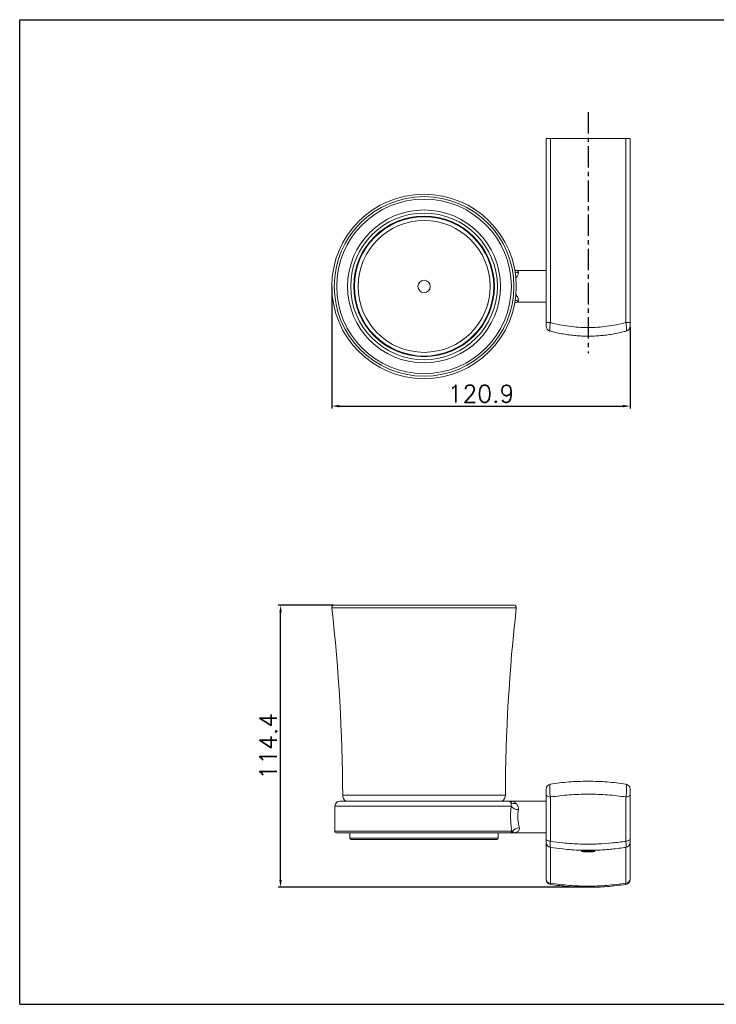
# Model space of a CAD drawing. Extents: x 578 to 1143, y 461 to 861.
# Tile 1 of 2: x 578 to 861, y 461 to 861. Entities that reach past the tile are written whole.
import ezdxf

# ---------------------------------------------------------------- set-up
doc = ezdxf.new("R2010")
doc.units = 0
doc.header["$LTSCALE"] = 23.1
doc.linetypes.add('CENTER', pattern=[0.6, 0.375, -0.075, 0.075, -0.075])
doc.layers.get('0').update_dxf_attribs({"linetype": 'CONTINUOUS'})
doc.layers.get('Defpoints').update_dxf_attribs({"linetype": 'CONTINUOUS'})
doc.styles.get("Standard").update_dxf_attribs({"font": 'txt.shx', "bigfont": 'whgtxt.shx'})
doc.dimstyles.get("Standard").update_dxf_attribs({"dimtxt": 2.5, "dimasz": 0.18, "dimexe": 0.18, "dimexo": 0.0625, "dimgap": 0.09, "dimtad": 0, "dimtih": 1, "dimtoh": 1, "dimdec": 4, "dimzin": 0, "dimdsep": 46, "dimtxsty": 'Standard', "dimcen": 0.09, "dimadec": 0, "dimazin": 0, "dimtp": 0.001, "dimtm": 0.001, "dimtfac": 1, "dimtdec": 4, "dimtofl": 0, "dimtmove": 0, "dimatfit": 0, "dimfxl": 0, "dimtolj": 1, "dimtzin": 0, "dimarcsym": 0})

# ---------------------------------------------------------------- blocks, each defined once
blk = doc.blocks.new('A$C32A71373')
at = {"color": 2, "linetype": 'Continuous'}
for p, q in [((0, 0), (0, 420)), ((0, 420), (594, 420)), ((0, 0), (594, 0))]:
    blk.add_line(p, q, dxfattribs=at)
blk = doc.blocks.new('A$C071B7795')
at = {"color": 8, "linetype": 'Continuous', "lineweight": 15}
for p, q in [((74.75, 113.32), (0, 113.32)), ((4.41, 37.37), (70.34, 37.37)), ((72.66, 32.92), (1.27, 32.92)), ((1.18, 22.81), (72.9, 22.81)), ((7.36, 19.92), (67.39, 19.92))]:
    blk.add_line(p, q, dxfattribs=at)
at = {"color": 7, "linetype": 'Continuous', "lineweight": 15}
for p, q in [((38.12, 114.43), (0.99, 114.43)), ((73.75, 114.43), (38.12, 114.43)), ((86.87, 19.66), (86.87, 37.61)), ((88.56, 36.62), (88.56, 18.67)), ((119.19, 18.67), (119.19, 36.62)), ((120.87, 37.61), (120.87, 19.66)), ((1.27, 32.92), (1.18, 22.81)), ((3.27, 34.9), (71.2, 34.9)), ((86.87, 34.9), (73.46, 34.9)), ((72.21, 22.1), (1.88, 22.1)), ((7.28, 22.1), (7.36, 19.92)), ((67.39, 19.92), (67.46, 22.1)), ((72.59, 22.1), (72.21, 22.1)), ((72.9, 22.81), (73.23, 22.67)), ((73.57, 22.1), (86.87, 22.1)), ((66.89, 19.43), (7.86, 19.43))]:
    blk.add_line(p, q, dxfattribs=at)
at = {"color": 7, "linetype": 'Continuous', "lineweight": 15, "flags": 128}
for points in [[(88.56, 36.62), (88.22, 36.67), (87.9, 36.74), (87.61, 36.84), (87.35, 36.96), (87.15, 37.11), (87, 37.27), (86.9, 37.44), (86.87, 37.61)], [(120.87, 37.61), (120.84, 37.44), (120.75, 37.27), (120.6, 37.11), (120.39, 36.96), (120.14, 36.84), (119.85, 36.74), (119.53, 36.67), (119.19, 36.62)], [(88.56, 18.67), (88.22, 18.72), (87.9, 18.79), (87.61, 18.89), (87.35, 19.01), (87.15, 19.15), (87, 19.31), (86.9, 19.48), (86.87, 19.66)], [(120.87, 19.66), (120.84, 19.48), (120.75, 19.31), (120.6, 19.15), (120.39, 19.01), (120.14, 18.89), (119.85, 18.79), (119.53, 18.72), (119.19, 18.67)]]:
    blk.add_lwpolyline(points, dxfattribs=at)
at = {"color": 7, "linetype": 'Continuous', "lineweight": 15}
for centre, radius, start, end in [((0.99, 113.43), 1, 90, 186.435), ((-695.59, 34.87), 700, 0.20523, 6.43503), ((770.34, 34.87), 700, 173.56497, 179.79477), ((73.75, 113.43), 1, 353.565, 90), ((88.87, 39.83), 2, 98.8882, 180), ((118.87, 39.83), 2, 0, 81.1118), ((7.41, 37.38), 3, 180.2052, 235.9274), ((67.34, 37.38), 3, 304.0726, 359.7948), ((3.27, 32.9), 2, 90, 179.5), ((71.2, 32.93), 1.97, 47.0481, 89.9642), ((73.94, 36.28), 2.36, 233.8252, 285.2871), ((75.47, 35.06), 3.53, 217.2714, 271.9327), ((76.13, 20.59), 3.58, 92.7552, 144.3582), ((1.88, 22.8), 0.7, 179.5, 270), ((72.21, 22.79), 0.694, 270.5454, 1.0228), ((72.57, 22.76), 0.664, 271.7452, 352.0716), ((7.86, 19.93), 0.5, 181.9092, 270), ((66.89, 19.93), 0.5, 270, 358.0908), ((88.87, 18.18), 2, 180, 261.0188), ((118.87, 18.18), 2, 278.9803, 0), ((88.6, 3.41), 1.74, 187.6353, 271.058), ((88.87, 3.18), 2, 180, 261.0186), ((-43.62, 22.5), 133.89, 350.8455, 351.046), ((119.14, 3.41), 1.74, 268.9413, 352.3646), ((246.7, 21.77), 129.16, 188.9531, 189.161), ((118.87, 3.18), 2, 278.9814, 0)]:
    blk.add_arc(centre, radius, start, end, dxfattribs=at)
for points, knots in [([(88.56, 41.81), (88.55, 41.81), (88.49, 41.78), (88.39, 41.56), (88.3, 40.94), (88.27, 40.03), (88.31, 38.92), (88.4, 37.71), (88.51, 36.98), (88.56, 36.62)], [0, 0, 0, 0, 0.037076, 0.194953, 0.350771, 0.508047, 0.670046, 0.836164, 1, 1, 1, 1]), ([(88.56, 41.81), (89.8, 41.99), (92.26, 42.35), (96.07, 42.72), (99.95, 42.95), (103.85, 43.03), (107.72, 42.95), (111.57, 42.72), (115.4, 42.36), (117.92, 41.99), (119.18, 41.81)], [0, 0, 0, 0, 0.12368, 0.247352, 0.373777, 0.500199, 0.623739, 0.747282, 0.873637, 1, 1, 1, 1]), ([(119.19, 36.62), (119.2, 36.7), (119.26, 37.11), (119.36, 37.93), (119.45, 39.07), (119.48, 40.15), (119.44, 41.04), (119.34, 41.67), (119.24, 41.76), (119.18, 41.81)], [0, 0, 0, 0, 0.036764, 0.19458, 0.350392, 0.507726, 0.669831, 0.83606, 1, 1, 1, 1]), ([(86.87, 37.61), (86.87, 37.77), (86.87, 38.08), (86.87, 38.61), (86.87, 39.09), (86.87, 39.48), (86.87, 39.74), (86.87, 39.83), (86.87, 39.83), (86.87, 39.83)], [0, 0, 0, 0, 0.165655, 0.331538, 0.491994, 0.647711, 0.803078, 0.962324, 1, 1, 1, 1]), ([(119.19, 36.62), (117.95, 36.79), (115.49, 37.13), (111.68, 37.48), (107.81, 37.7), (103.91, 37.77), (100.04, 37.7), (96.19, 37.49), (92.34, 37.14), (89.82, 36.8), (88.56, 36.62)], [0, 0, 0, 0, 0.123585, 0.247162, 0.373483, 0.499801, 0.623438, 0.747078, 0.873535, 1, 1, 1, 1]), ([(120.87, 39.83), (120.87, 39.82), (120.87, 39.79), (120.87, 39.52), (120.87, 39.14), (120.87, 38.68), (120.87, 38.18), (120.87, 37.82), (120.87, 37.65), (120.87, 37.61)], [0, 0, 0, 0, 0.1657998, 0.3318271, 0.4923996, 0.6481652, 0.8034992, 0.9626484, 1, 1, 1, 1]), ([(71.2, 34.9), (71.2, 34.9), (71.23, 34.9), (71.36, 34.9), (71.78, 34.9), (72.5, 34.9), (73.15, 34.9), (73.46, 34.9), (73.46, 34.9)], [0, 0, 0, 0, 0.004426, 0.166805, 0.329573, 0.662873, 0.997331, 1, 1, 1, 1]), ([(72.9, 22.81), (72.82, 23.43), (72.67, 24.51), (72.53, 26.23), (72.46, 27.79), (72.45, 29.36), (72.5, 31.11), (72.6, 32.25), (72.66, 32.92)], [0, 0, 0, 0, 0.20697, 0.355615, 0.504266, 0.6505, 0.79673, 1, 1, 1, 1]), ([(72.54, 34.37), (72.58, 34.4), (72.64, 34.46), (72.87, 34.66), (73.15, 34.85), (73.36, 34.9), (73.46, 34.9), (73.46, 34.9)], [0, 0, 0, 0, 0.189434, 0.381, 0.687298, 0.995523, 1, 1, 1, 1]), ([(72.66, 32.92), (72.68, 32.99), (72.75, 33.32), (72.76, 33.89), (72.62, 34.2), (72.54, 34.37)], [0, 0, 0, 0, 0.0970276, 0.4835343, 1, 1, 1, 1]), ([(73.46, 34.9), (73.46, 34.9), (73.47, 34.9), (73.49, 34.9), (73.56, 34.9), (73.71, 34.86), (73.95, 34.69), (74.18, 34.4), (74.42, 34.12), (74.51, 34.04), (74.56, 34)], [0, 0, 0, 0, 0.0056839, 0.0142328, 0.0541941, 0.2139267, 0.4590537, 0.8455311, 0.9217209, 1, 1, 1, 1]), ([(74.56, 34), (74.72, 33.86), (75.04, 33.58), (75.44, 32.97), (75.61, 32.36), (75.63, 31.85), (75.61, 31.64), (75.59, 31.53)], [0, 0, 0, 0, 0.248479, 0.496402, 0.808266, 0.892451, 1, 1, 1, 1]), ([(75.59, 31.53), (75.53, 31.07), (75.42, 30.3), (75.37, 29.1), (75.37, 28.03), (75.45, 26.97), (75.58, 25.94), (75.76, 24.98), (75.89, 24.43), (75.96, 24.16)], [0, 0, 0, 0, 0.187446, 0.320669, 0.45388, 0.590098, 0.726354, 0.863164, 1, 1, 1, 1]), ([(75.96, 24.16), (75.98, 24.05), (76.03, 23.81), (75.98, 23.44), (75.88, 23.18), (75.69, 22.88), (75.39, 22.58), (74.87, 22.3), (74.25, 22.14), (73.81, 22.1), (73.58, 22.1), (73.57, 22.1)], [0, 0, 0, 0, 0.074622, 0.1743124, 0.277787, 0.3082643, 0.4724541, 0.6423199, 0.8184953, 0.9973076, 1, 1, 1, 1]), ([(73.57, 22.1), (73.57, 22.1), (73.57, 22.1), (73.55, 22.1), (73.48, 22.1), (73.34, 22.1), (73.1, 22.1), (72.76, 22.1), (72.59, 22.1)], [0, 0, 0, 0, 0.003301, 0.021034, 0.171573, 0.448321, 0.725038, 1, 1, 1, 1]), ([(73.23, 22.67), (73.29, 22.61), (73.41, 22.48), (73.58, 22.29), (73.65, 22.15), (73.63, 22.11), (73.59, 22.1), (73.58, 22.1), (73.57, 22.1), (73.57, 22.1)], [0, 0, 0, 0, 0.118807, 0.238036, 0.614368, 0.88156, 0.978431, 0.996697, 1, 1, 1, 1]), ([(86.87, 18.18), (86.87, 18.21), (86.87, 18.28), (86.87, 18.8), (86.87, 19.36), (86.87, 19.66)], [0, 0, 0, 0, 0.322324, 0.644717, 1, 1, 1, 1]), ([(86.87, 3.18), (86.87, 3.98), (86.87, 5.58), (86.87, 7.95), (86.87, 10.3), (86.87, 12.52), (86.87, 14.37), (86.87, 15.79), (86.87, 16.79), (86.87, 17.44), (86.87, 17.86), (86.87, 17.99), (86.87, 18.05)], [0, 0, 0, 0, 0.081046, 0.162507, 0.272352, 0.382207, 0.49494, 0.607674, 0.706289, 0.805071, 0.903956, 1, 1, 1, 1]), ([(88.56, 18.67), (88.55, 18.42), (88.53, 17.91), (88.52, 17.3), (88.51, 16.81), (88.52, 16.47), (88.54, 16.25), (88.55, 16.22), (88.56, 16.2)], [0, 0, 0, 0, 0.174635, 0.355342, 0.514345, 0.677904, 0.836693, 1, 1, 1, 1]), ([(88.56, 18.67), (90.23, 18.44), (93.09, 18.04), (97.16, 17.71), (100.75, 17.53), (104.37, 17.48), (108.65, 17.58), (113.61, 17.91), (117.33, 18.42), (119.19, 18.67)], [0, 0, 0, 0, 0.1649223, 0.2816801, 0.3984377, 0.5160186, 0.6335994, 0.8164087, 1, 1, 1, 1]), ([(88.56, 16.2), (88.56, 16.21), (88.56, 16.23), (88.56, 16.18), (88.56, 15.91), (88.56, 15.51), (88.57, 14.87), (88.57, 13.89), (88.58, 12.52), (88.59, 10.73), (88.6, 8.57), (88.61, 6.42), (88.62, 4.41), (88.63, 2.95), (88.63, 2), (88.64, 1.67)], [0, 0, 0, 0, 0.14247, 0.284923, 0.356804, 0.428781, 0.500675, 0.572443, 0.650768, 0.729342, 0.807896, 0.886193, 0.930986, 0.975776, 1, 1, 1, 1]), ([(119.19, 16.2), (117.33, 15.94), (113.62, 15.42), (108.67, 15.08), (104.39, 14.98), (100.79, 15.03), (97.18, 15.21), (93.09, 15.55), (90.23, 15.96), (88.56, 16.2)], [0, 0, 0, 0, 0.18281, 0.3664, 0.483158, 0.599915, 0.717497, 0.835078, 1, 1, 1, 1]), ([(119.11, 1.67), (119.12, 2.44), (119.13, 3.98), (119.14, 6.28), (119.15, 8.58), (119.16, 10.73), (119.17, 12.52), (119.18, 13.92), (119.18, 14.95), (119.18, 15.69), (119.19, 16.11), (119.19, 16.26), (119.19, 16.23), (119.19, 16.21), (119.19, 16.2)], [0, 0, 0, 0, 0.056891, 0.113791, 0.192085, 0.270635, 0.349205, 0.427527, 0.504821, 0.582127, 0.686491, 0.790939, 0.895493, 1, 1, 1, 1]), ([(119.19, 16.2), (119.2, 16.22), (119.21, 16.26), (119.23, 16.51), (119.23, 16.89), (119.23, 17.38), (119.21, 17.97), (119.19, 18.44), (119.19, 18.67)], [0, 0, 0, 0, 0.174636, 0.355343, 0.514346, 0.677905, 0.836693, 1, 1, 1, 1]), ([(120.87, 19.66), (120.87, 19.39), (120.87, 18.85), (120.87, 18.3), (120.87, 18.22), (120.87, 18.18)], [0, 0, 0, 0, 0.322323, 0.644715, 1, 1, 1, 1]), ([(120.87, 18.05), (120.87, 17.99), (120.87, 17.87), (120.87, 17.46), (120.87, 16.8), (120.87, 15.81), (120.87, 14.41), (120.87, 12.59), (120.87, 10.36), (120.87, 7.98), (120.87, 5.58), (120.87, 3.98), (120.87, 3.18)], [0, 0, 0, 0, 0.095175, 0.195116, 0.294947, 0.394606, 0.504078, 0.61355, 0.725832, 0.838102, 0.918857, 1, 1, 1, 1]), ([(101.12, 14.62), (101.15, 14.59), (101.22, 14.54), (101.69, 14.45), (102.39, 14.37), (103.27, 14.32), (104.21, 14.32), (105.1, 14.35), (105.86, 14.42), (106.4, 14.51), (106.66, 14.59), (106.6, 14.66), (106.23, 14.71), (105.6, 14.74), (104.77, 14.75), (103.84, 14.76), (102.92, 14.75), (102.1, 14.74), (101.49, 14.71), (101.17, 14.67), (101.14, 14.63), (101.12, 14.62)], [0, 0, 0, 0, 0.053979, 0.107954, 0.161998, 0.215835, 0.269237, 0.32236, 0.375626, 0.429317, 0.483324, 0.537327, 0.591127, 0.644752, 0.698316, 0.751885, 0.805464, 0.859043, 0.912611, 0.966175, 1, 1, 1, 1]), ([(119.19, 1.2), (117.92, 1.02), (115.39, 0.65), (111.56, 0.28), (107.72, 0.05), (103.87, -0.02), (100.03, 0.05), (96.2, 0.28), (92.37, 0.64), (89.83, 1.02), (88.56, 1.2)], [0, 0, 0, 0, 0.124731, 0.249461, 0.374963, 0.500465, 0.624965, 0.749466, 0.874733, 1, 1, 1, 1]), ([(88.64, 1.67), (89.89, 1.48), (92.41, 1.12), (96.21, 0.75), (100.03, 0.53), (103.85, 0.45), (107.68, 0.52), (111.5, 0.75), (115.31, 1.11), (117.85, 1.48), (119.11, 1.67)], [0, 0, 0, 0, 0.124505, 0.249011, 0.374273, 0.499535, 0.624271, 0.749006, 0.874503, 1, 1, 1, 1])]:
    blk.add_open_spline(points, degree=3, knots=knots, dxfattribs=at)
blk = doc.blocks.new('A$C54C22CD3')
at = {"color": 7, "linetype": 'Continuous', "lineweight": 15}
for p, q in [((86.88, 22.7), (86.88, 97.38)), ((86.88, 97.38), (88.57, 97.38)), ((88.57, 97.38), (88.57, 22.7)), ((119.19, 97.38), (88.57, 97.38)), ((119.19, 22.7), (119.19, 97.38)), ((119.19, 97.38), (120.88, 97.38)), ((120.88, 97.38), (120.88, 22.7)), ((86.88, 43.78), (75.38, 43.78)), ((75.39, 30.98), (86.88, 30.98)), ((88.57, 22.7), (86.88, 22.7)), ((120.88, 22.7), (119.19, 22.7))]:
    blk.add_line(p, q, dxfattribs=at)
for radius in [37.38, 36.38, 35.39, 30.98, 29.73, 28.49, 28.23, 26.73, 2.5]:
    blk.add_circle((37.38, 37.38), radius, dxfattribs=at)
at = {"color": 8, "linetype": 'Continuous', "lineweight": 15}
for centre, start, end in [((75.44, 46.24), 249.2892, 272.7921), ((75.44, 28.52), 87.2079, 110.7108)]:
    blk.add_arc(centre, 3.23, start, end, dxfattribs=at)
at = {"color": 7, "linetype": 'Continuous', "lineweight": 15}
for centre, start, end in [((88.88, 21.21), 180, 254.7596), ((118.88, 21.21), 285.1516, 0.0036)]:
    blk.add_arc(centre, 2, start, end, dxfattribs=at)
for points, knots in [([(75.38, 43.79), (75.29, 43.79), (75.03, 43.78), (74.61, 43.87), (74.26, 43.98), (74.11, 44.06), (74.1, 44.07)], [0, 0, 0, 0, 0.191555, 0.595546, 0.973443, 1, 1, 1, 1]), ([(75.6, 43.02), (75.62, 42.83), (75.64, 42.58), (75.48, 42.13), (75.29, 41.72), (74.97, 41.2), (74.7, 40.83), (74.56, 40.65)], [0, 0, 0, 0, 0.295465, 0.3911942, 0.5901568, 0.7947188, 1, 1, 1, 1]), ([(74.56, 34.11), (74.72, 33.89), (75.05, 33.45), (75.44, 32.77), (75.62, 32.26), (75.64, 31.92), (75.61, 31.8), (75.6, 31.74)], [0, 0, 0, 0, 0.244863, 0.496403, 0.808266, 0.892451, 1, 1, 1, 1]), ([(74.09, 30.68), (74.12, 30.7), (74.32, 30.81), (74.71, 30.91), (75.12, 30.99), (75.35, 30.97), (75.39, 30.97)], [0, 0, 0, 0, 0.08275, 0.492173, 0.914009, 1, 1, 1, 1]), ([(86.88, 21.23), (86.88, 21.23), (86.88, 21.21), (86.88, 21.37), (86.88, 21.67), (86.88, 22.1), (86.88, 22.46), (86.88, 22.66), (86.88, 22.7)], [0, 0, 0, 0, 0.100053, 0.316073, 0.525716, 0.734884, 0.949277, 1, 1, 1, 1]), ([(88.57, 22.7), (89.8, 22.4), (92.27, 21.8), (96.08, 21.18), (99.96, 20.79), (103.86, 20.66), (107.73, 20.78), (111.57, 21.16), (115.41, 21.78), (117.93, 22.39), (119.19, 22.7)], [0, 0, 0, 0, 0.12368, 0.247352, 0.373777, 0.500199, 0.623739, 0.747282, 0.873637, 1, 1, 1, 1]), ([(120.88, 22.7), (120.88, 22.53), (120.88, 22.18), (120.88, 21.73), (120.88, 21.4), (120.88, 21.22), (120.88, 21.23), (120.88, 21.23)], [0, 0, 0, 0, 0.222922, 0.446151, 0.662045, 0.871477, 1, 1, 1, 1]), ([(88.36, 19.32), (88.87, 19.18), (90.22, 18.81), (92.43, 18.33), (94.99, 17.87), (97.53, 17.53), (100.07, 17.31), (102.59, 17.2), (105.09, 17.19), (107.58, 17.3), (110.06, 17.51), (112.55, 17.83), (115.04, 18.26), (117.33, 18.74), (118.77, 19.12), (119.4, 19.29)], [0, 0, 0, 0, 0.0505, 0.134345, 0.21696, 0.298518, 0.379202, 0.459201, 0.538521, 0.617001, 0.696251, 0.775991, 0.856372, 0.937533, 1, 1, 1, 1])]:
    blk.add_open_spline(points, degree=3, knots=knots, dxfattribs=at)
at = {"color": 8, "linetype": 'Continuous', "lineweight": 15}
for points, knots in [([(75.38, 43.78), (75.38, 43.76), (75.38, 43.73), (75.46, 43.47), (75.55, 43.17), (75.6, 43.02)], [0, 0, 0, 0, 0.328437, 0.659247, 1, 1, 1, 1]), ([(75.6, 31.74), (75.54, 31.54), (75.43, 31.19), (75.37, 30.99), (75.38, 31), (75.39, 31)], [0, 0, 0, 0, 0.472788, 0.80362, 1, 1, 1, 1]), ([(88.57, 22.7), (88.56, 22.61), (88.49, 22.15), (88.39, 21.33), (88.31, 20.37), (88.28, 19.67), (88.3, 19.3), (88.35, 19.32), (88.37, 19.33)], [0, 0, 0, 0, 0.049564, 0.260621, 0.468923, 0.679175, 0.895741, 1, 1, 1, 1]), ([(119.39, 19.32), (119.41, 19.32), (119.46, 19.33), (119.48, 19.74), (119.45, 20.49), (119.35, 21.53), (119.24, 22.31), (119.19, 22.7)], [0, 0, 0, 0, 0.128837, 0.339832, 0.557223, 0.780147, 1, 1, 1, 1])]:
    blk.add_open_spline(points, degree=3, knots=knots, dxfattribs=at)
blk = doc.blocks.new('*D111')
at = {"color": 2, "lineweight": -2, "transparency": 16777216}
for p, q in [((704.91, 752.24), (704.91, 703.02)), ((825.79, 736.07), (825.79, 703.02)), ((707.91, 704.02), (822.79, 704.02))]:
    blk.add_line(p, q, dxfattribs=at)
at = {"color": 2, "transparency": 16777216}
for points in [[(707.91, 704.52), (707.91, 703.52), (704.91, 704.02)], [(822.79, 704.52), (822.79, 703.52), (825.79, 704.02)]]:
    blk.add_solid(points, dxfattribs=at)
at = {"layer": 'Defpoints', "color": 0, "transparency": 16777216}
for p in [(704.91, 752.54), (825.79, 736.37), (825.79, 704.02)]:
    blk.add_point(p, dxfattribs=at)
at = {"color": 2, "transparency": 16777216, "insert": (765.35, 709.02), "char_height": 7, "attachment_point": 5}
blk.add_mtext('\\A1;120.9', dxfattribs=at)
blk = doc.blocks.new('*D112')
at = {"color": 2, "lineweight": -2, "transparency": 16777216}
for p, q in [((705.61, 623.36), (683.15, 623.36)), ((684.15, 511.93), (684.15, 620.36)), ((808.49, 508.93), (683.15, 508.93))]:
    blk.add_line(p, q, dxfattribs=at)
at = {"color": 2, "transparency": 16777216}
for points in [[(683.65, 620.36), (684.65, 620.36), (684.15, 623.36)], [(683.65, 511.93), (684.65, 511.93), (684.15, 508.93)]]:
    blk.add_solid(points, dxfattribs=at)
at = {"layer": 'Defpoints', "color": 0, "transparency": 16777216}
for p in [(684.15, 623.36), (705.91, 623.36), (808.79, 508.93)]:
    blk.add_point(p, dxfattribs=at)
at = {"color": 2, "transparency": 16777216, "insert": (679.15, 566.14), "char_height": 7, "attachment_point": 5, "rotation": 90}
blk.add_mtext('\\A1;114.4', dxfattribs=at)

msp = doc.modelspace()

# ---------------------------------------------------------------- linework, layer by layer
at = {"color": 1, "linetype": 'CENTER'}
msp.add_line((808.79, 823.22), (808.79, 725.43), dxfattribs=at)

# ---------------------------------------------------------------- block references
at = {"xscale": 0.9504, "yscale": 0.9504, "zscale": 0.9504}
msp.add_blockref('A$C32A71373', (578.44, 461.5), dxfattribs=at)
for name, p in [('A$C54C22CD3', (704.91, 715.16)), ('A$C071B7795', (704.91, 508.93))]:
    msp.add_blockref(name, p)

# ---------------------------------------------------------------- dimensions: what is measured, and where the dimension line sits
dim = msp.add_linear_dim(base=(825.79, 704.02), p1=(704.91, 752.54), p2=(825.79, 736.37), dimstyle='Standard', override={"dimtxt": 7, "dimasz": 3, "dimexe": 1, "dimexo": 0.3, "dimgap": 1.5, "dimtad": 1, "dimtih": 0, "dimtoh": 0, "dimdec": 1, "dimzin": 8, "dimcen": 0, "dimclrd": 2, "dimclre": 2, "dimclrt": 2, "dimazin": 2, "dimtp": 0.1, "dimtm": 0, "dimtfac": 0.5, "dimtdec": 1, "dimatfit": 3, "dimfxl": 2.5, "dimarcsym": 1})
dim.commit()
dim.dimension.update_dxf_attribs({"geometry": '*D111', "text_midpoint": (765.35, 709.02)})
dim = msp.add_linear_dim(base=(684.15, 623.36), p1=(808.79, 508.93), p2=(705.91, 623.36), angle=90, dimstyle='Standard', override={"dimtxt": 7, "dimasz": 3, "dimexe": 1, "dimexo": 0.3, "dimgap": 1.5, "dimtad": 1, "dimtih": 0, "dimtoh": 0, "dimdec": 1, "dimzin": 8, "dimcen": 0, "dimclrd": 2, "dimclre": 2, "dimclrt": 2, "dimazin": 2, "dimtp": 0.1, "dimtm": 0, "dimtfac": 0.5, "dimtdec": 1, "dimatfit": 3, "dimfxl": 2.5, "dimarcsym": 1})
dim.commit()
dim.dimension.update_dxf_attribs({"geometry": '*D112', "text_midpoint": (679.15, 566.14)})

doc.saveas('drawing.dxf')
